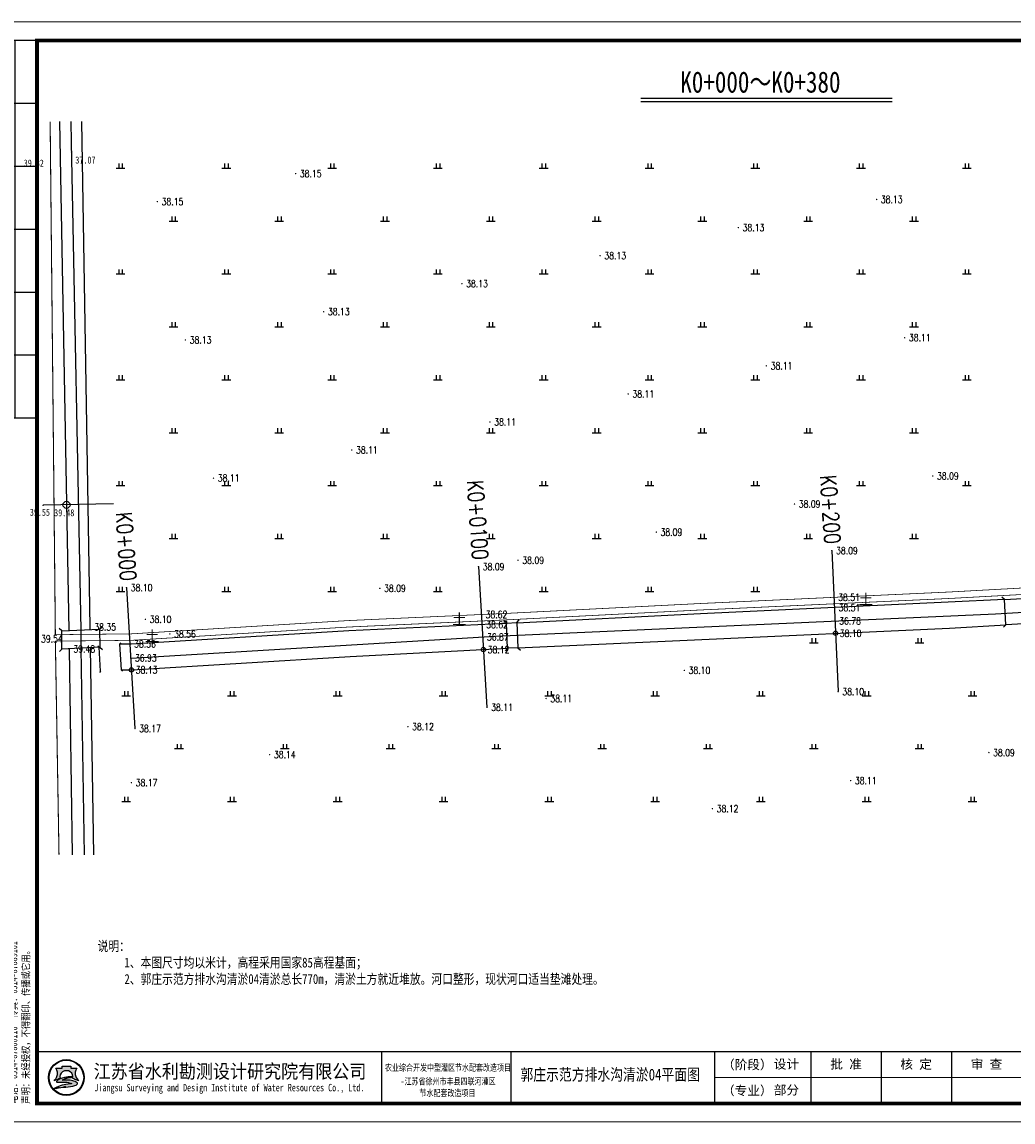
# Model space of a CAD drawing. Extents: x 464172 to 473094, y 3847158 to 3855433.
# Tile 80 of 98: x 469792 to 470073, y 3852269 to 3852581. Entities that reach past the tile are written whole.
import ezdxf
from ezdxf.enums import TextEntityAlignment as Align

# ---------------------------------------------------------------- set-up
doc = ezdxf.new("R2010")
doc.units = 0
doc.linetypes.add('X3', pattern=[5, 4, -1])
doc.layers.get('0').update_dxf_attribs({"linetype": 'CONTINUOUS'})
doc.layers.add('ASSIST', color=7, linetype='CONTINUOUS', plot=False)
for name, color, linetype in [('DIMTEX', 7, 'CONTINUOUS'), ('DLSS', 4, 'CONTINUOUS'), ('DMTZ', 3, 'CONTINUOUS'), ('DMX', 1, 'CONTINUOUS'), ('GCD', 9, 'CONTINUOUS'), ('ZBTZ', 8, 'CONTINUOUS'), ('断面', 7, 'CONTINUOUS'), ('零点距', 1, 'CONTINUOUS'), ('零间距', 11, 'CONTINUOUS')]:
    doc.layers.add(name, color=color, linetype=linetype)
doc.layers.add('文字', color=7, linetype='CONTINUOUS', lineweight=15)
doc.styles.add('-仿宋_GB2312', font='FangSong_GB2312.ttf')
doc.styles.add('HZ', font='rs.shx', dxfattribs={"width": 0.8, "bigfont": 'hztxt.shx'})
doc.styles.add('LYJFS', font='times.ttf', dxfattribs={"width": 0.7})
doc.styles.add('STYLE2', font='txt', dxfattribs={"width": 0.8})
doc.styles.add('仿宋', font='FangSong_GB2312.ttf', dxfattribs={"width": 0.8})
doc.styles.add('仿宋体', font='FangSong_GB2312.ttf', dxfattribs={"width": 0.8})
doc.styles.add('宋体', font='txt')
doc.styles.add('正等线体', font='simhei.ttf')
doc.styles.add('黑体', font='simhei.ttf')
doc.linetypes.add('10411', pattern='A,2,[150,AAA.SHX,S=1,R=0,X=0,Y=1],2,[151,AAA.SHX,S=1,R=0,X=0,Y=3],1e-11', length=4.00000000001)

# ---------------------------------------------------------------- blocks, each defined once
blk = doc.blocks.new('GC200')
at = {"linetype": 'Continuous', "const_width": 0.2, "flags": 128}
blk.add_lwpolyline([(-0.1, 0, 1), (0.1, 0, 1)], format="xyb", close=True, dxfattribs=at)
blk = doc.blocks.new('gc119')
for p, q in [((-1.25, 0), (1.25, 0)), ((-0.5, 1.3), (-0.5, 0)), ((0.5, 1.3), (0.5, 0))]:
    blk.add_line(p, q)
blk = doc.blocks.new('TK')
h = blk.add_hatch(color=152)
h.dxf.hatch_style = 1
h.paths.add_polyline_path([(37.76634519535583, 12, 1), (28.08865389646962, 12, 1)])
h.paths.add_polyline_path([(37.60348109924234, 12, 1), (28.2515179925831, 12, 1)], flags=16)
h = blk.add_hatch(color=152)
h.dxf.hatch_style = 1
edge = h.paths.add_edge_path()
edge.add_arc((34.80941884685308, 9.57513306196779), 1.461698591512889, 43.31770961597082, 70.37003522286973)
edge.add_arc((33.42980450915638, 5.707128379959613), 5.568375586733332, 70.37003522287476, 84.52854590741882)
edge.add_arc((32.84297213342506, -0.4193509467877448), 11.72289597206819, 84.5285459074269, 95.17746754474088)
edge.add_arc((32.98455917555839, 9.871856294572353), 1.831337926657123, 111.7965680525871, 130.9174013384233, ccw=False)
edge.add_arc((34.88031159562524, 5.13131362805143), 6.936886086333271, 98.84274785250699, 111.79656805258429, ccw=False)
edge.add_arc((35.94667124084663, -1.723120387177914), 13.873772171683, 95.21036804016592, 98.84274785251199, ccw=False)
edge.add_ellipse((32.92749954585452, 12.29239219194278), major_axis=(-1.773815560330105, 0), ratio=0.8776980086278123, start_angle=172.6538623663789, end_angle=176.9129867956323)
edge.add_arc((34.51986391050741, 1.961408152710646), 10.24870363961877, 88.99992913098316, 98.52267106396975)
edge.add_arc((34.12653419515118, 4.586133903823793), 7.594670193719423, 98.5226710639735, 116.8491039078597)
edge.add_arc((31.25213164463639, 10.26438648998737), 1.230336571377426, 116.8491039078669, 139.2900683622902)
edge.add_arc((30.4676556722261, 10.93937889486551), 0.1954369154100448, 139.2900683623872, 263.050638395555)
edge.add_arc((30.65080526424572, 12.44199033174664), 1.70916902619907, 263.0506383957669, 272.136251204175)
edge.add_arc((31.81845295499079, -18.86063964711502), 29.61523112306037, 88.46268833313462, 92.13625120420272, ccw=False)
edge.add_arc((32.47617160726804, 5.646726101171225), 5.099041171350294, 68.07113774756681, 88.46268833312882, ccw=False)
edge.add_arc((36.58583429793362, -10.91731876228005), 21.4080615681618, 95.91294384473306, 98.79521578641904)
edge.add_arc((35.21854840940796, -2.080308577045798), 12.46590188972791, 98.79521578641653, 117.8496747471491)
edge.add_arc((93.71745628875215, -228.4932874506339), 245.9934265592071, 104.7703900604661, 105.15790668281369, ccw=False)
edge.add_line((31.00239690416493, 9.371353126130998), (30.1988762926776, 9.045501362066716))
edge.add_arc((51.56004769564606, -88.12407086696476), 99.48982566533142, 100.90627282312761, 102.39834375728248, ccw=False)
edge.add_line((32.73627937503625, 9.568770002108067), (32.12568198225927, 9.380185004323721))
edge.add_arc((29.81630978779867, 37.97211086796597), 28.68503833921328, 274.6177604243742, 279.6944367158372)
edge.add_arc((33.87653895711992, 14.20489681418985), 4.573507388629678, 279.694436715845, 287.6119267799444)
edge.add_arc((34.76080719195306, 11.41934212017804), 1.650966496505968, 287.6119267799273, 311.5140981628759)
edge.add_arc((35.67269695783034, 10.38914913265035), 0.2751610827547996, 311.5140981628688, 403.3177096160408)
edge = h.paths.add_edge_path()
edge.add_arc((37.34861352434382, 13.13700107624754), 2.066422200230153, 138.9741968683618, 204.1180883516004, ccw=False)
edge.add_line((35.78967558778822, 14.49339822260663), (34.09257231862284, 14.49339822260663))
edge.add_line((34.09257231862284, 14.49339822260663), (34.09257231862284, 15.08006279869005))
edge.add_line((34.09257231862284, 15.08006279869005), (31.76242677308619, 15.08006279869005))
edge.add_line((31.76242677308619, 15.08006279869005), (31.76242677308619, 14.49339822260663))
edge.add_line((31.76242677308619, 14.49339822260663), (30.06532350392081, 14.49339822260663))
edge.add_arc((28.50638556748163, 13.13700107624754), 2.066422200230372, -24.118088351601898, 41.0258031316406, ccw=False)
edge.add_arc((26.96985351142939, 13.82490731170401), 3.749914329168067, 314.34412131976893, 335.8819116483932, ccw=False)
edge.add_arc((28.92445619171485, 14.17747440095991), 3.106664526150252, 282.3877277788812, 290.1465811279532)
edge.add_arc((25.86021252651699, 22.52986678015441), 12.00340818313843, 290.1465811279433, 296.6495194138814)
edge.add_ellipse((32.92749954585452, 12.29239219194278), major_axis=(-1.773815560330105, 0), ratio=0.8776980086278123, start_angle=176.9129867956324, end_angle=378.37473811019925, ccw=False)
edge.add_ellipse((32.92749954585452, 12.29239219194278), major_axis=(-1.773815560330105, 0), ratio=0.8776980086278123, start_angle=172.653862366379, end_angle=176.9129867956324, ccw=False)
edge.add_ellipse((32.92749954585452, 12.29239219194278), major_axis=(-1.773815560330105, 0), ratio=0.8776980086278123, start_angle=161.6252618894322, end_angle=172.653862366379, ccw=False)
edge.add_arc((39.99478656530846, 22.52986678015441), 12.00340818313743, 243.3504805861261, 249.853418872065)
edge.add_arc((36.93054290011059, 14.17747440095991), 3.106664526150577, 249.8534188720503, 257.61227222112)
edge.add_arc((38.88514558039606, 13.82490731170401), 3.74991432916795, 204.1180883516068, 225.6558786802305, ccw=False)
at = {"lineweight": 0}
for p, q in [((0, 0), (0, 297)), ((0, 297), (420, 297)), ((420, 297), (420, 0)), ((415, 12), (208, 12)), ((420, 0), (0, 0))]:
    blk.add_line(p, q, dxfattribs=at)
for p, q in [((25, 292), (7, 292)), ((7, 292), (7, 190)), ((13, 292), (13, 190)), ((19, 292), (19, 190)), ((25, 275), (7, 275)), ((25, 258), (7, 258)), ((25, 241), (7, 241)), ((25, 224), (7, 224)), ((25, 207), (7, 207)), ((25, 190), (7, 190)), ((118, 19), (118, 5)), ((153, 19), (153, 5)), ((208, 19), (208, 5)), ((234, 19), (234, 5)), ((253, 19), (253, 5)), ((272, 19), (272, 5)), ((291, 19), (291, 5)), ((310, 19), (310, 5)), ((329, 19), (329, 5)), ((348, 19), (348, 5)), ((366, 19), (366, 5)), ((383, 12), (383, 5))]:
    blk.add_line(p, q)
at = {"lineweight": 0, "const_width": 1}
blk.add_lwpolyline([(25, 292), (415, 292), (415, 5), (25, 5)], close=True, dxfattribs=at)
at = {"lineweight": 0, "const_width": 0.4}
blk.add_lwpolyline([(415, 19), (25, 19)], dxfattribs=at)
at = {"color": 152}
for points in [[(31.24412181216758, 11.80161767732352, -0.02838203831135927), (29.99446309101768, 11.26089254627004, -0.03386732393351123), (29.59091690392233, 11.14313846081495, 0.09425397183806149), (30.39241989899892, 12.29262248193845, 0.2921547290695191), (30.06532350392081, 14.49339822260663), (31.76242677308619, 14.49339822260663), (31.76242677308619, 15.08006279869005), (34.09257231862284, 15.08006279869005), (34.09257231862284, 14.49339822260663), (35.78967558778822, 14.49339822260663, 0.29215472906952), (35.46257919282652, 12.29262248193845, 0.09425397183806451), (36.2640821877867, 11.14313846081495, -0.03386732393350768), (35.86053600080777, 11.26089254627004, -0.02838203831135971), (34.61087727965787, 11.80161767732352)], [(34.69874112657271, 12.20855064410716, 0.04157472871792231), (33.0009984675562, 12.09693843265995, 0.08013502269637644), (30.6964595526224, 11.36209164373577, 0.09823132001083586), (30.31951032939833, 11.06684867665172, 0.599439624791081), (30.44400935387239, 10.74537776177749, 0.03966424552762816), (30.71451621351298, 10.73400916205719, -0.01603031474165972), (32.61296833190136, 10.7439319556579, -0.08921046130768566), (34.38043466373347, 10.37684270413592, 0.01257694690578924), (33.31247064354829, 10.23900867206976, 0.08333285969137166), (29.39506013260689, 8.941746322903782, -0.001690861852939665), (31.00239690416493, 9.371353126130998), (30.1988762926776, 9.045501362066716, -0.006510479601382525), (32.73627937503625, 9.568770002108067), (32.12568198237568, 9.380185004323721, 0.02215480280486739), (34.64668864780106, 9.696699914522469, 0.03456031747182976), (35.26033732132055, 9.845760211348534, 0.1046726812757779), (35.85507491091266, 10.18311053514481, 0.4234638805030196), (35.87289335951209, 10.57792154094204, 0.1185893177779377), (35.30046801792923, 10.95188049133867, 0.06185687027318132), (33.96074808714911, 11.25013348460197, 0.04649815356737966), (31.78508714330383, 11.25571519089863, -0.08362449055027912), (32.30456102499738, 11.57226833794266, -0.05658197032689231), (33.81395195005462, 11.9857476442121, -0.01585057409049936), (34.68675527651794, 12.09332510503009)]]:
    blk.add_lwpolyline(points, format="xyb", dxfattribs=at)
for radius in [4.838845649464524, 4.675981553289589]:
    blk.add_circle((32.92749954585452, 12), radius, dxfattribs=at)
blk.add_arc((34.88031159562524, 5.13131362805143), 6.936886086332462, 98.84274785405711, 111.7965680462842, dxfattribs=at)
for start_param, end_param in [(2.820892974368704, 6.603884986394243), (3.013378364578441, 3.087714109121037)]:
    blk.add_ellipse((32.92749954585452, 12.29239219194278), major_axis=(-1.773815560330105, 0), ratio=0.8776980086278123, start_param=start_param, end_param=end_param, dxfattribs=at)
at = {"style": '宋体'}
for s, height, width, p in [('江苏省水利勘测设计研究院有限公司', 3.75, 0.9, (77.12731924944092, 13.75084589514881)), ('农业综合开发中型灌区节水配套改造项目', 1.8, 0.75, (136, 14.74047347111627)), ('-江苏省徐州市丰县四联河灌区', 1.8, 0.75, (136, 11.02926161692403)), ('Jiangsu Surveying and Design Institute of Water Resources Co., Ltd.', 2, 0.8, (76.9551912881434, 9.01340379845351)), ('节水配套改造项目', 1.8, 0.75, (135.8399052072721, 7.880905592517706))]:
    blk.add_text(s, height=height, dxfattribs=dict(at, width=width)).set_placement(p, align=Align.MIDDLE)
at = {"style": 'LYJFS'}
for s, p in [('（阶段）', (216.8339300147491, 15.5)), ('（专业）', (216.8339300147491, 8.5))]:
    blk.add_text(s, height=2.5, dxfattribs=at).set_placement(p, align=Align.MIDDLE_CENTER)
at = {"style": '仿宋'}
blk.add_text('2018.05', height=2.5, dxfattribs=at).set_placement((357, 8.5), align=Align.MIDDLE)
at = {"rotation": 90}
for s, insert, char_height, attachment_point, style in [('日 期', (10, 232.5), 2.5, 5, '宋体'), ('会签者', (10, 215.5), 2.5, 5, '宋体'), ('会签专业', (10, 198.5), 2.5, 5, '宋体'), ('江苏省水利勘测设计研究院有限公司\\P地址：扬州市吉安路209号吉安大厦1号楼  邮编：225127\\P电话：0514-87860116  传真：0514-87889101\\P声明：未经授权，不得翻印、传播或它用。', (23.29513194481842, 4.918324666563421), 2, 7, '仿宋')]:
    blk.add_mtext(s, dxfattribs=dict(at, insert=insert, char_height=char_height, attachment_point=attachment_point, style=style))
at = {"char_height": 2.5, "attachment_point": 5, "style": '宋体'}
for s, insert in [('设计', (227.4021536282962, 15.5)), ('批 准', (243.5, 15.5)), ('核 定', (262.4375, 15.47222222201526)), ('审 查', (281.4305555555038, 15.47328627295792)), ('校 核', (300.4652777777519, 15.54328155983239)), ('设 计', (319.4722222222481, 15.59333057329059)), ('制 图', (338.4166666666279, 15.4779241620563)), ('日 期', (357, 15.5)), ('甲级设计证书编号A132012666', (390.5, 15.5)), ('部分', (227.4021536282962, 8.5)), ('图 号', (374.5, 8.5))]:
    blk.add_mtext(s, dxfattribs=dict(at, insert=insert))

msp = doc.modelspace()

# ---------------------------------------------------------------- linework, layer by layer
at = {"color": 8, "linetype": 'Continuous', "flags": 128}
for points in [[(469806.1262728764, 3852552.355949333), (469806.268316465, 3852546.515665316), (469808.979359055, 3852408.192295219), (469809.006309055, 3852403.083645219), (469809.9334852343, 3852344.474249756)], [(469823.1455572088, 3852400.240857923), (469926.4892618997, 3852406.428081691), (470068.4268745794, 3852412.756821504), (470206.0900432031, 3852420.87825555)]]:
    msp.add_lwpolyline(points, dxfattribs=at)
at = {"layer": 'ASSIST', "linetype": 'Continuous', "flags": 128}
for points in [[(470076.0021440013, 3852417.114999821), (470076.3531235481, 3852409.957450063), (470071.2972786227, 3852409.709530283), (470070.946299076, 3852416.867080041)], [(469932.5990269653, 3852410.320678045), (469932.9266793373, 3852403.151398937), (469930.0450232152, 3852403.019700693), (469929.7173708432, 3852410.188979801)], [(469803.623309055, 3852407.973045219), (469814.335409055, 3852408.411545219), (469814.392509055, 3852403.353445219), (469803.620109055, 3852402.81384522)]]:
    msp.add_lwpolyline(points, close=True, dxfattribs=at)
at = {"layer": 'DIMTEX', "linetype": 'Continuous'}
msp.add_line((469967.7895807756, 3852558.022421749), (470039.0812559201, 3852558.022421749), dxfattribs=at)
at = {"layer": 'DIMTEX', "color": 1, "linetype": 'Continuous'}
msp.add_line((469967.8100735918, 3852558.984864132), (470039.0812559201, 3852558.984864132), dxfattribs=at)
at = {"layer": 'DLSS', "color": 8, "linetype": 'Continuous', "const_width": 0.3, "flags": 128}
for points in [[(469800.2996977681, 3852552.355949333), (469801.775421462, 3852406.887114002)], [(469801.7939937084, 3852405.05636271), (469801.818209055, 3852402.66934522), (469802.8090196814, 3852344.474249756)]]:
    msp.add_lwpolyline(points, dxfattribs=at)
at = {"layer": 'DLSS', "color": 8, "linetype": 'X3', "const_width": 0.2, "elevation": 38.5563, "flags": 128}
msp.add_lwpolyline([(469801.775421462, 3852406.887114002), (469823.139609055, 3852407.10384522), (469884.8560591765, 3852410.884341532), (469930.9623474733, 3852412.9801037), (469984.6158700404, 3852415.714324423), (470054.8094313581, 3852418.958008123), (470116.1861884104, 3852422.306301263), (470150.6975948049, 3852424.76016323), (470160.5119548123, 3852425.42909082), (470171.2185664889, 3852425.540574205), (470206.0900432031, 3852427.724019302)], dxfattribs=at)
at = {"layer": 'DLSS', "color": 8, "linetype": 'Continuous', "const_width": 0.2, "elevation": 38.5563, "flags": 128}
msp.add_lwpolyline([(469801.7939937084, 3852405.05636271), (469823.2516952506, 3852405.27404259), (469884.9537301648, 3852409.053655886), (469931.0506208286, 3852411.148990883), (469984.7048335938, 3852413.883246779), (470054.9016751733, 3852417.127082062), (470116.301136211, 3852420.476613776), (470150.824935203, 3852422.931356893), (470160.5838885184, 3852423.596508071), (470171.2854366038, 3852423.707938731), (470206.0900432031, 3852425.887196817)], dxfattribs=at)
at = {"layer": 'DLSS', "linetype": 'Continuous'}
for points in [[(470070.946299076, 3852416.867080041), (470070.2054086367, 3852417.538705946)], [(470071.2972786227, 3852409.709530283), (470070.946299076, 3852416.867080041)], [(469929.7173708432, 3852410.188979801), (469928.978718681, 3852410.863066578)], [(469930.0450232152, 3852403.019700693), (469929.7173708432, 3852410.188979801)], [(469932.5990269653, 3852410.320678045), (469933.2731137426, 3852411.059330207)], [(469932.5990269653, 3852410.320678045), (469932.9266793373, 3852403.151398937)], [(469803.623309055, 3852407.973045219), (469802.8878727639, 3852408.650639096)], [(469803.623309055, 3852407.973045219), (469814.335409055, 3852408.411545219)], [(469814.335409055, 3852408.411545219), (469815.0130029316, 3852409.14698151)], [(470071.2972786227, 3852409.709530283), (470070.6256527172, 3852408.968639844)], [(469819.997409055, 3852404.180745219), (469820.3296848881, 3852404.554366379)], [(469819.997409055, 3852404.180745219), (469820.425009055, 3852396.880245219)], [(469803.620109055, 3852402.81384522), (469802.9492630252, 3852402.072248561)], [(469814.392509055, 3852403.353445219), (469803.620109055, 3852402.81384522)], [(469814.1890614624, 3852403.343254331), (469813.815440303, 3852403.675530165)], [(469814.5876342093, 3852396.538342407), (469814.1890614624, 3852403.343254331)], [(469814.392509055, 3852403.353445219), (469815.1341057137, 3852402.68259919)], [(469930.0450232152, 3852403.019700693), (469929.3709364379, 3852402.281048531)], [(469932.9266793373, 3852403.151398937), (469933.6653314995, 3852402.477312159)], [(469814.5876342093, 3852396.538342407), (469814.2553583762, 3852396.164721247)], [(469820.425009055, 3852396.880245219), (469820.7986302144, 3852396.547969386)]]:
    msp.add_lwpolyline(points, dxfattribs=at)
at = {"layer": 'DMTZ', "color": 7, "linetype": '10411', "flags": 128}
for points, elevation in [([(469802.9493600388, 3852552.355949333), (469805.5873213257, 3852408.053442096)], 39.3486), ([(470070.946299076, 3852416.867080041), (470054.9550233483, 3852416.068186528), (469984.7562846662, 3852412.824263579), (469932.6068741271, 3852410.166693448)], 38.5563), ([(469929.7247615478, 3852410.027265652), (469885.0102170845, 3852407.994899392), (469823.289509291, 3852404.214142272), (469819.997409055, 3852404.180745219)], 38.5563), ([(469932.9266793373, 3852403.151398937), (469985.1107573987, 3852405.528387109), (470055.32256619, 3852408.772914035), (470071.2972786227, 3852409.709530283)], 38.5563), ([(469805.6812178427, 3852402.917088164), (469805.682809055, 3852402.83004522), (469806.5259417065, 3852344.474249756)], 39.3486), ([(469820.425009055, 3852396.880245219), (469823.5500295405, 3852396.911947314), (469885.3993843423, 3852400.700584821), (469930.1106999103, 3852403.022702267)], 38.5563)]:
    msp.add_lwpolyline(points, dxfattribs=dict(at, elevation=elevation))
for points in [[(469811.6218475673, 3852408.300465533), (469811.608909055, 3852409.053545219), (469809.3240346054, 3852552.355949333)], [(469812.7184330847, 3852344.474249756), (469811.7091506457, 3852403.219033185)]]:
    msp.add_lwpolyline(points, dxfattribs=at)
at = {"layer": 'DMX', "color": 8, "linetype": 'Continuous'}
msp.add_line((469818.2803319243, 3852443.95618774), (469798.2841721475, 3852443.564276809), dxfattribs=at)
at = {"layer": 'DMX', "linetype": 'Continuous'}
for p, q in [((470021.9738740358, 3852430.705437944), (470023.755630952, 3852390.74514087)), ((469921.7715479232, 3852426.181443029), (469924.1620813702, 3852386.252940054)), ((469821.9502904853, 3852420.205109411), (469824.3408239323, 3852380.276606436))]:
    msp.add_line(p, q, dxfattribs=at)
at = {"layer": '零点距', "linetype": 'Continuous'}
for centre in [(470023.0183663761, 3852407.280118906), (469923.179621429, 3852402.662731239), (469823.3449847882, 3852396.909867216)]:
    msp.add_circle(centre, 0.6012746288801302, dxfattribs=at)
at = {"layer": '零间距', "color": 8, "linetype": 'Continuous'}
msp.add_circle((469804.9357726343, 3852443.694643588), 1, dxfattribs=at)

# ---------------------------------------------------------------- block references
at = {"layer": 'GCD', "linetype": 'Continuous'}
ref = msp.add_blockref('GC200', (469796.3246174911, 3852543.545075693, 39.82), dxfattribs=at)
ref.add_attrib('height', '39.82', dxfattribs={"linetype": 'Continuous', "height": 2, "style": '正等线体', "width": 0.8}).set_placement((469792.8037187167, 3852540.589119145, 39.82), align=Align.MIDDLE_LEFT)
ref = msp.add_blockref('GC200', (469806.3226973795, 3852543.741031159, 37.074), dxfattribs=at)
ref.add_attrib('height', '37.07', dxfattribs={"linetype": 'Continuous', "height": 2, "style": '正等线体', "width": 0.8}).set_placement((469807.4437930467, 3852541.448517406, 37.074), align=Align.MIDDLE_LEFT)
ref = msp.add_blockref('GC200', (469869.9076882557, 3852537.624741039, 38.14601601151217), dxfattribs=at)
ref.add_attrib('height', '38.15', dxfattribs={"linetype": 'Continuous', "height": 2, "style": 'HZ', "width": 0.8}).set_placement((469871.1076882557, 3852537.624741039), align=Align.MIDDLE_LEFT)
ref = msp.add_blockref('GC200', (469830.7078562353, 3852529.66401434, 38.14650771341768), dxfattribs=at)
ref.add_attrib('height', '38.15', dxfattribs={"linetype": 'Continuous', "height": 2, "style": 'HZ', "width": 0.8}).set_placement((469831.9078562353, 3852529.66401434), align=Align.MIDDLE_LEFT)
ref = msp.add_blockref('GC200', (470034.6677430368, 3852530.267815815, 38.12611194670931), dxfattribs=at)
ref.add_attrib('height', '38.13', dxfattribs={"linetype": 'Continuous', "height": 2, "style": 'HZ', "width": 0.8}).set_placement((470035.8677430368, 3852530.267815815), align=Align.MIDDLE_LEFT)
ref = msp.add_blockref('GC200', (469995.4679110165, 3852522.307089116, 38.1266036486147), dxfattribs=at)
ref.add_attrib('height', '38.13', dxfattribs={"linetype": 'Continuous', "height": 2, "style": 'HZ', "width": 0.8}).set_placement((469996.6679110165, 3852522.307089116), align=Align.MIDDLE_LEFT)
ref = msp.add_blockref('GC200', (469956.2680789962, 3852514.346362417, 38.12709535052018), dxfattribs=at)
ref.add_attrib('height', '38.13', dxfattribs={"linetype": 'Continuous', "height": 2, "style": 'HZ', "width": 0.8}).set_placement((469957.4680789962, 3852514.346362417), align=Align.MIDDLE_LEFT)
ref = msp.add_blockref('GC200', (469917.0682469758, 3852506.385635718, 38.12758705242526), dxfattribs=at)
ref.add_attrib('height', '38.13', dxfattribs={"linetype": 'Continuous', "height": 2, "style": 'HZ', "width": 0.8}).set_placement((469918.2682469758, 3852506.385635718), align=Align.MIDDLE_LEFT)
ref = msp.add_blockref('GC200', (469877.8684149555, 3852498.424909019, 38.12807875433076), dxfattribs=at)
ref.add_attrib('height', '38.13', dxfattribs={"linetype": 'Continuous', "height": 2, "style": 'HZ', "width": 0.8}).set_placement((469879.0684149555, 3852498.424909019), align=Align.MIDDLE_LEFT)
ref = msp.add_blockref('GC200', (469838.6685829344, 3852490.46418232, 38.12857045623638), dxfattribs=at)
ref.add_attrib('height', '38.13', dxfattribs={"linetype": 'Continuous', "height": 2, "style": 'HZ', "width": 0.8}).set_placement((469839.8685829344, 3852490.46418232), align=Align.MIDDLE_LEFT)
ref = msp.add_blockref('GC200', (470042.6284697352, 3852491.067983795, 38.10817468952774), dxfattribs=at)
ref.add_attrib('height', '38.11', dxfattribs={"linetype": 'Continuous', "height": 2, "style": 'HZ', "width": 0.8}).set_placement((470043.8284697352, 3852491.067983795), align=Align.MIDDLE_LEFT)
ref = msp.add_blockref('GC200', (470003.4286377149, 3852483.107257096, 38.10866639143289), dxfattribs=at)
ref.add_attrib('height', '38.11', dxfattribs={"linetype": 'Continuous', "height": 2, "style": 'HZ', "width": 0.8}).set_placement((470004.6286377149, 3852483.107257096), align=Align.MIDDLE_LEFT)
ref = msp.add_blockref('GC200', (469964.2288056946, 3852475.146530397, 38.10915809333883), dxfattribs=at)
ref.add_attrib('height', '38.11', dxfattribs={"linetype": 'Continuous', "height": 2, "style": 'HZ', "width": 0.8}).set_placement((469965.4288056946, 3852475.146530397), align=Align.MIDDLE_LEFT)
ref = msp.add_blockref('GC200', (469925.0289736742, 3852467.185803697, 38.10964979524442), dxfattribs=at)
ref.add_attrib('height', '38.11', dxfattribs={"linetype": 'Continuous', "height": 2, "style": 'HZ', "width": 0.8}).set_placement((469926.2289736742, 3852467.185803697), align=Align.MIDDLE_LEFT)
ref = msp.add_blockref('GC200', (469885.8291416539, 3852459.225076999, 38.11014149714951), dxfattribs=at)
ref.add_attrib('height', '38.11', dxfattribs={"linetype": 'Continuous', "height": 2, "style": 'HZ', "width": 0.8}).set_placement((469887.0291416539, 3852459.225076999), align=Align.MIDDLE_LEFT)
ref = msp.add_blockref('GC200', (469846.6293096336, 3852451.264350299, 38.11063319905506), dxfattribs=at)
ref.add_attrib('height', '38.11', dxfattribs={"linetype": 'Continuous', "height": 2, "style": 'HZ', "width": 0.8}).set_placement((469847.8293096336, 3852451.264350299), align=Align.MIDDLE_LEFT)
ref = msp.add_blockref('GC200', (470050.5891964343, 3852451.868151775, 38.09023743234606), dxfattribs=at)
ref.add_attrib('height', '38.09', dxfattribs={"linetype": 'Continuous', "height": 2, "style": 'HZ', "width": 0.8}).set_placement((470051.7891964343, 3852451.868151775), align=Align.MIDDLE_LEFT)
ref = msp.add_blockref('GC200', (470011.389364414, 3852443.907425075, 38.09072913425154), dxfattribs=at)
ref.add_attrib('height', '38.09', dxfattribs={"linetype": 'Continuous', "height": 2, "style": 'HZ', "width": 0.8}).set_placement((470012.589364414, 3852443.907425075), align=Align.MIDDLE_LEFT)
at = {"layer": 'GCD', "color": 8, "linetype": 'Continuous'}
ref = msp.add_blockref('GC200', (469798.2841721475, 3852443.564276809, 39.55), dxfattribs=at)
ref.add_attrib('height', '39.55', dxfattribs={"linetype": 'Continuous', "height": 2, "style": '正等线体', "width": 0.8}).set_placement((469794.5452672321, 3852441.59256437, 39.55), align=Align.MIDDLE_LEFT)
ref = msp.add_blockref('GC200', (469804.9357726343, 3852443.694643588, 39.48), dxfattribs=at)
ref.add_attrib('height', '39.48', dxfattribs={"linetype": 'Continuous', "height": 2, "style": '正等线体', "width": 0.8}).set_placement((469801.4349133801, 3852441.452553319), align=Align.MIDDLE_LEFT)
ref = msp.add_blockref('GC200', (469972.1895323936, 3852435.946698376, 38.09122083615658), dxfattribs=at)
ref.add_attrib('height', '38.09', dxfattribs={"linetype": 'Continuous', "height": 2, "style": 'HZ', "width": 0.8}).set_placement((469973.3895323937, 3852435.946698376), align=Align.MIDDLE_LEFT)
at = {"layer": 'GCD', "linetype": 'Continuous'}
ref = msp.add_blockref('GC200', (469932.9897003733, 3852427.985971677, 38.09171253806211), dxfattribs=at)
ref.add_attrib('height', '38.09', dxfattribs={"linetype": 'Continuous', "height": 2, "style": 'HZ', "width": 0.8}).set_placement((469934.1897003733, 3852427.985971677), align=Align.MIDDLE_LEFT)
ref = msp.add_blockref('GC200', (470021.9738740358, 3852430.705437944, 38.09), dxfattribs=at)
ref.add_attrib('height', '38.09', dxfattribs={"linetype": 'Continuous', "height": 2, "style": 'HZ', "width": 0.8}).set_placement((470023.1738740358, 3852430.705437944, 38.09), align=Align.MIDDLE_LEFT)
ref = msp.add_blockref('GC200', (469921.7715479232, 3852426.181443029, 38.09), dxfattribs=at)
ref.add_attrib('height', '38.09', dxfattribs={"linetype": 'Continuous', "height": 2, "style": 'HZ', "width": 0.8}).set_placement((469922.9715479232, 3852426.181443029, 38.09), align=Align.MIDDLE_LEFT)
ref = msp.add_blockref('GC200', (469821.9502904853, 3852420.205109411, 38.1), dxfattribs=at)
ref.add_attrib('height', '38.10', dxfattribs={"linetype": 'Continuous', "height": 2, "style": 'HZ', "width": 0.8}).set_placement((469823.1502904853, 3852420.205109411, 38.1), align=Align.MIDDLE_LEFT)
ref = msp.add_blockref('GC200', (469893.789868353, 3852420.025244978, 38.0922042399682), dxfattribs=at)
ref.add_attrib('height', '38.09', dxfattribs={"linetype": 'Continuous', "height": 2, "style": 'HZ', "width": 0.8}).set_placement((469894.989868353, 3852420.025244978), align=Align.MIDDLE_LEFT)
ref = msp.add_blockref('GC200', (470022.5641102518, 3852417.467933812, 38.51), dxfattribs=at)
ref.add_attrib('height', '38.51', dxfattribs={"linetype": 'Continuous', "height": 2, "style": 'HZ', "width": 0.8}).set_placement((470023.7641102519, 3852417.467933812, -38.51), align=Align.MIDDLE_LEFT)
ref = msp.add_blockref('GC200', (469922.5847156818, 3852412.599298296, 38.62), dxfattribs=at)
ref.add_attrib('height', '38.62', dxfattribs={"linetype": 'Continuous', "height": 2, "style": 'HZ', "width": 0.8}).set_placement((469923.7847156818, 3852412.599298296, -38.6175), align=Align.MIDDLE_LEFT)
ref = msp.add_blockref('GC200', (470022.6929965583, 3852414.577340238, 38.51), dxfattribs=at)
ref.add_attrib('height', '38.51', dxfattribs={"linetype": 'Continuous', "height": 2, "style": 'HZ', "width": 0.8}).set_placement((470023.8929965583, 3852414.577340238, 38.51), align=Align.MIDDLE_LEFT)
ref = msp.add_blockref('GC200', (469827.319009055, 3852411.244645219, 38.0951), dxfattribs=at)
ref.add_attrib('height', '38.10', dxfattribs={"linetype": 'Continuous', "height": 2, "style": 'HZ', "width": 0.8}).set_placement((469828.519009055, 3852411.244645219), align=Align.MIDDLE_LEFT)
ref = msp.add_blockref('GC200', (469922.7576632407, 3852409.710596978, 38.62), dxfattribs=at)
ref.add_attrib('height', '38.62', dxfattribs={"linetype": 'Continuous', "height": 2, "style": 'HZ', "width": 0.8}).set_placement((469923.9576632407, 3852409.710596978, 38.62), align=Align.MIDDLE_LEFT)
ref = msp.add_blockref('GC200', (470022.8647524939, 3852410.725289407, 36.78), dxfattribs=at)
ref.add_attrib('height', '36.78', dxfattribs={"linetype": 'Continuous', "height": 2, "style": 'HZ', "width": 0.8}).set_placement((470024.0647524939, 3852410.725289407, 36.78), align=Align.MIDDLE_LEFT)
ref = msp.add_blockref('GC200', (469811.608909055, 3852409.053545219, 38.3509), dxfattribs=at)
ref.add_attrib('height', '38.35', dxfattribs={"linetype": 'Continuous', "height": 2, "style": 'HZ', "width": 0.8}).set_placement((469812.808909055, 3852409.053545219), align=Align.MIDDLE_LEFT)
ref = msp.add_blockref('GC200', (469834.2431332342, 3852407.10384522, 38.5563), dxfattribs=at)
ref.add_attrib('height', '38.56', dxfattribs={"linetype": 'Continuous', "height": 2, "style": 'HZ', "width": 0.8}).set_placement((469835.4431332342, 3852407.10384522), align=Align.MIDDLE_LEFT)
ref = msp.add_blockref('GC200', (469922.9668146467, 3852406.217191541, 36.87), dxfattribs=at)
ref.add_attrib('height', '36.87', dxfattribs={"linetype": 'Continuous', "height": 2, "style": 'HZ', "width": 0.8}).set_placement((469924.1668146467, 3852406.217191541, 36.87), align=Align.MIDDLE_LEFT)
ref = msp.add_blockref('GC200', (470023.0183663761, 3852407.280118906, 38.1), dxfattribs=at)
ref.add_attrib('height', '38.10', dxfattribs={"linetype": 'Continuous', "height": 2, "style": 'HZ', "width": 0.8}).set_placement((470024.2183663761, 3852407.280118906, 38.1), align=Align.MIDDLE_LEFT)
ref = msp.add_blockref('GC200', (469796.498195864, 3852405.708456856, 39.541), dxfattribs=at)
ref.add_attrib('height', '39.54', dxfattribs={"linetype": 'Continuous', "height": 2, "style": 'HZ', "width": 0.8}).set_placement((469797.698195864, 3852405.708456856), align=Align.MIDDLE_LEFT)
ref = msp.add_blockref('GC200', (469822.9079070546, 3852404.210271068, 38.56), dxfattribs=at)
ref.add_attrib('height', '38.56', dxfattribs={"linetype": 'Continuous', "height": 2, "style": 'HZ', "width": 0.8}).set_placement((469824.1079070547, 3852404.210271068, 38.56), align=Align.MIDDLE_LEFT)
ref = msp.add_blockref('GC200', (469805.682809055, 3852402.83004522, 39.4765), dxfattribs=at)
ref.add_attrib('height', '39.48', dxfattribs={"linetype": 'Continuous', "height": 2, "style": 'HZ', "width": 0.8}).set_placement((469806.882809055, 3852402.83004522), align=Align.MIDDLE_LEFT)
ref = msp.add_blockref('GC200', (469823.1455572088, 3852400.240857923, 36.93), dxfattribs=at)
ref.add_attrib('height', '36.93', dxfattribs={"linetype": 'Continuous', "height": 2, "style": 'HZ', "width": 0.8}).set_placement((469824.3455572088, 3852400.240857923, -36.932), align=Align.MIDDLE_LEFT)
ref = msp.add_blockref('GC200', (469923.179621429, 3852402.662731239, 38.12), dxfattribs=at)
ref.add_attrib('height', '38.12', dxfattribs={"linetype": 'Continuous', "height": 2, "style": 'HZ', "width": 0.8}).set_placement((469924.379621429, 3852402.662731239, 38.12), align=Align.MIDDLE_LEFT)
ref = msp.add_blockref('GC200', (469823.3449847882, 3852396.909867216, 38.13), dxfattribs=at)
ref.add_attrib('height', '38.13', dxfattribs={"linetype": 'Continuous', "height": 2, "style": 'HZ', "width": 0.8}).set_placement((469824.5449847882, 3852396.909867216, -38.1283), align=Align.MIDDLE_LEFT)
at = {"layer": 'GCD', "color": 8, "linetype": 'Continuous'}
ref = msp.add_blockref('GC200', (469980.1502590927, 3852396.746866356, 38.09527016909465), dxfattribs=at)
ref.add_attrib('height', '38.10', dxfattribs={"linetype": 'Continuous', "height": 2, "style": 'HZ', "width": 0.8}).set_placement((469981.3502590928, 3852396.746866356), align=Align.MIDDLE_LEFT)
at = {"layer": 'GCD', "linetype": 'Continuous'}
ref = msp.add_blockref('GC200', (470023.755630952, 3852390.74514087, 38.1), dxfattribs=at)
ref.add_attrib('height', '38.10', dxfattribs={"linetype": 'Continuous', "height": 2, "style": 'HZ', "width": 0.8}).set_placement((470024.955630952, 3852390.74514087, 38.1), align=Align.MIDDLE_LEFT)
ref = msp.add_blockref('GC200', (469940.9504270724, 3852388.786139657, 38.1086725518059), dxfattribs=at)
ref.add_attrib('height', '38.11', dxfattribs={"linetype": 'Continuous', "height": 2, "style": 'HZ', "width": 0.8}).set_placement((469942.1504270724, 3852388.786139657), align=Align.MIDDLE_LEFT)
ref = msp.add_blockref('GC200', (469924.1620813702, 3852386.252940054, 38.11), dxfattribs=at)
ref.add_attrib('height', '38.11', dxfattribs={"linetype": 'Continuous', "height": 2, "style": 'HZ', "width": 0.8}).set_placement((469925.3620813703, 3852386.252940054, 38.11), align=Align.MIDDLE_LEFT)
ref = msp.add_blockref('GC200', (469824.3408239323, 3852380.276606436, 38.17), dxfattribs=at)
ref.add_attrib('height', '38.17', dxfattribs={"linetype": 'Continuous', "height": 2, "style": 'HZ', "width": 0.8}).set_placement((469825.5408239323, 3852380.276606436, 38.17), align=Align.MIDDLE_LEFT)
ref = msp.add_blockref('GC200', (469901.7505950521, 3852380.825412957, 38.12207493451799), dxfattribs=at)
ref.add_attrib('height', '38.12', dxfattribs={"linetype": 'Continuous', "height": 2, "style": 'HZ', "width": 0.8}).set_placement((469902.9505950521, 3852380.825412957), align=Align.MIDDLE_LEFT)
at = {"layer": 'GCD', "color": 8, "linetype": 'Continuous'}
ref = msp.add_blockref('GC200', (469862.5507630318, 3852372.864686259, 38.14073469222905), dxfattribs=at)
ref.add_attrib('height', '38.14', dxfattribs={"linetype": 'Continuous', "height": 2, "style": 'HZ', "width": 0.8}).set_placement((469863.7507630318, 3852372.864686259), align=Align.MIDDLE_LEFT)
at = {"layer": 'GCD', "linetype": 'Continuous'}
ref = msp.add_blockref('GC200', (470066.510649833, 3852373.468487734, 38.09478976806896), dxfattribs=at)
ref.add_attrib('height', '38.09', dxfattribs={"linetype": 'Continuous', "height": 2, "style": 'HZ', "width": 0.8}).set_placement((470067.710649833, 3852373.468487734), align=Align.MIDDLE_LEFT)
ref = msp.add_blockref('GC200', (470027.3108178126, 3852365.507761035, 38.10819215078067), dxfattribs=at)
ref.add_attrib('height', '38.11', dxfattribs={"linetype": 'Continuous', "height": 2, "style": 'HZ', "width": 0.8}).set_placement((470028.5108178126, 3852365.507761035), align=Align.MIDDLE_LEFT)
ref = msp.add_blockref('GC200', (469823.3509310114, 3852364.903959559, 38.16719690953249), dxfattribs=at)
ref.add_attrib('height', '38.17', dxfattribs={"linetype": 'Continuous', "height": 2, "style": 'HZ', "width": 0.8}).set_placement((469824.5509310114, 3852364.903959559), align=Align.MIDDLE_LEFT)
ref = msp.add_blockref('GC200', (469988.1109857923, 3852357.547034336, 38.1242757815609), dxfattribs=at)
ref.add_attrib('height', '38.12', dxfattribs={"linetype": 'Continuous', "height": 2, "style": 'HZ', "width": 0.8}).set_placement((469989.3109857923, 3852357.547034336), align=Align.MIDDLE_LEFT)
at = {"layer": 'ZBTZ', "linetype": 'Continuous'}
for p in [(469820.2663648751, 3852539.14698151), (469850.2663648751, 3852539.14698151), (469880.2663648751, 3852539.14698151), (469910.2663648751, 3852539.14698151), (469940.2663648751, 3852539.14698151), (469970.2663648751, 3852539.14698151), (470000.2663648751, 3852539.14698151), (470030.2663648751, 3852539.14698151), (470060.2663648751, 3852539.14698151), (469835.2663648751, 3852524.14698151), (469865.2663648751, 3852524.14698151), (469895.2663648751, 3852524.14698151), (469925.2663648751, 3852524.14698151), (469955.2663648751, 3852524.14698151), (469985.2663648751, 3852524.14698151), (470015.2663648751, 3852524.14698151), (470045.2663648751, 3852524.14698151), (469820.2663648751, 3852509.14698151), (469850.2663648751, 3852509.14698151), (469880.2663648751, 3852509.14698151), (469910.2663648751, 3852509.14698151), (469940.2663648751, 3852509.14698151), (469970.2663648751, 3852509.14698151), (470000.2663648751, 3852509.14698151), (470030.2663648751, 3852509.14698151), (470060.2663648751, 3852509.14698151), (469835.2663648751, 3852494.14698151), (469865.2663648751, 3852494.14698151), (469895.2663648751, 3852494.14698151), (469925.2663648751, 3852494.14698151), (469955.2663648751, 3852494.14698151), (469985.2663648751, 3852494.14698151), (470015.2663648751, 3852494.14698151), (470045.2663648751, 3852494.14698151), (469820.2663648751, 3852479.14698151), (469850.2663648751, 3852479.14698151), (469880.2663648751, 3852479.14698151), (469910.2663648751, 3852479.14698151), (469940.2663648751, 3852479.14698151), (469970.2663648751, 3852479.14698151), (470000.2663648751, 3852479.14698151), (470030.2663648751, 3852479.14698151), (470060.2663648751, 3852479.14698151), (469835.2663648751, 3852464.14698151), (469865.2663648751, 3852464.14698151), (469895.2663648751, 3852464.14698151), (469925.2663648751, 3852464.14698151), (469955.2663648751, 3852464.14698151), (469985.2663648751, 3852464.14698151), (470015.2663648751, 3852464.14698151), (470045.2663648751, 3852464.14698151), (469820.2663648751, 3852449.14698151), (469850.2663648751, 3852449.14698151), (469880.2663648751, 3852449.14698151), (469910.2663648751, 3852449.14698151), (469940.2663648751, 3852449.14698151), (469970.2663648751, 3852449.14698151), (470000.2663648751, 3852449.14698151), (470030.2663648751, 3852449.14698151), (470060.2663648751, 3852449.14698151), (469835.2663648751, 3852434.14698151), (469895.2663648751, 3852434.14698151), (469925.2663648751, 3852434.14698151), (469955.2663648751, 3852434.14698151), (470015.2663648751, 3852434.14698151), (470045.2663648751, 3852434.14698151), (469820.2663648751, 3852419.14698151), (469850.2663648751, 3852419.14698151), (469910.2663648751, 3852419.14698151), (469940.2663648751, 3852419.14698151), (470000.2663648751, 3852419.14698151), (470016.8510074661, 3852404.569166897), (470046.8510074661, 3852404.569166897), (469821.8510074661, 3852389.569166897), (469911.8510074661, 3852389.569166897), (469941.8510074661, 3852389.569166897), (470001.8510074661, 3852389.569166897), (470031.8510074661, 3852389.569166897), (470061.8510074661, 3852389.569166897), (469836.8510074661, 3852374.569166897), (469896.8510074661, 3852374.569166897), (469926.8510074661, 3852374.569166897), (469956.8510074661, 3852374.569166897), (469986.8510074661, 3852374.569166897), (470016.8510074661, 3852374.569166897), (470046.8510074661, 3852374.569166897), (469821.8510074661, 3852359.569166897), (469851.8510074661, 3852359.569166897), (469881.8510074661, 3852359.569166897), (469911.8510074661, 3852359.569166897), (469941.8510074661, 3852359.569166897), (469971.8510074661, 3852359.569166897), (470001.8510074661, 3852359.569166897), (470031.8510074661, 3852359.569166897), (470061.8510074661, 3852359.569166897)]:
    msp.add_blockref('gc119', p, dxfattribs=at)
at = {"layer": 'ZBTZ', "color": 8, "linetype": 'Continuous'}
for p in [(469865.2663648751, 3852434.14698151), (469985.2663648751, 3852434.14698151), (469880.2663648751, 3852419.14698151), (469970.2663648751, 3852419.14698151), (469851.8510074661, 3852389.569166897), (469881.8510074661, 3852389.569166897), (469971.8510074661, 3852389.569166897), (469866.8510074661, 3852374.569166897)]:
    msp.add_blockref('gc119', p, dxfattribs=at)
at = {"layer": '断面', "xscale": 1.050052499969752, "yscale": 1.050052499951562, "zscale": 1.050052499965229}
msp.add_blockref('TK', (469770.3182555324, 3852268.720227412), dxfattribs=at)

# ---------------------------------------------------------------- texts
at = {"linetype": 'Continuous', "style": 'HZ', "width": 0.8}
for s, p in [('K0+200', (470018.6290705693, 3852432.364747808, 38.08)), ('K0+0100', (469918.7235230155, 3852427.856252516, 38.08)), ('K0+000', (469818.9022655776, 3852421.879918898, 38.08))]:
    msp.add_text(s, height=4.5, rotation=273.820703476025, dxfattribs=at).set_placement(p, align=Align.BOTTOM_RIGHT)
at = {"insert": (469813.7390981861, 3852319.999747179), "char_height": 2.8, "attachment_point": 1, "style": '仿宋体'}
msp.add_mtext('说明：\\P     1、本图尺寸均以米计，高程采用国家85高程基面； \\P     2、郭庄示范方排水沟清淤04清淤总长770m，清淤土方就近堆放。河口整形，现状河口适当垫滩处理。', dxfattribs=at)
at = {"layer": 'DIMTEX', "linetype": 'Continuous', "style": 'STYLE2', "width": 0.8}
msp.add_text('K0+000～K0+380', height=6.000299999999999, dxfattribs=at).set_placement((469979.0118107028, 3852560.560852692))
at = {"layer": 'DLSS', "linetype": 'Continuous', "style": '黑体'}
for p in [(470031.6338780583, 3852417.020685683), (469916.343086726, 3852411.442911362), (469829.2145581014, 3852406.599371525)]:
    msp.add_text('土', height=3, dxfattribs=at).set_placement(p, align=Align.MIDDLE)
at = {"layer": '文字', "color": 7, "style": '-仿宋_GB2312', "width": 0.8}
msp.add_text('郭庄示范方排水沟清淤04平面图', height=3.332746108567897, dxfattribs=at).set_placement((469933.6702862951, 3852280.501546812))

doc.saveas('drawing.dxf')
